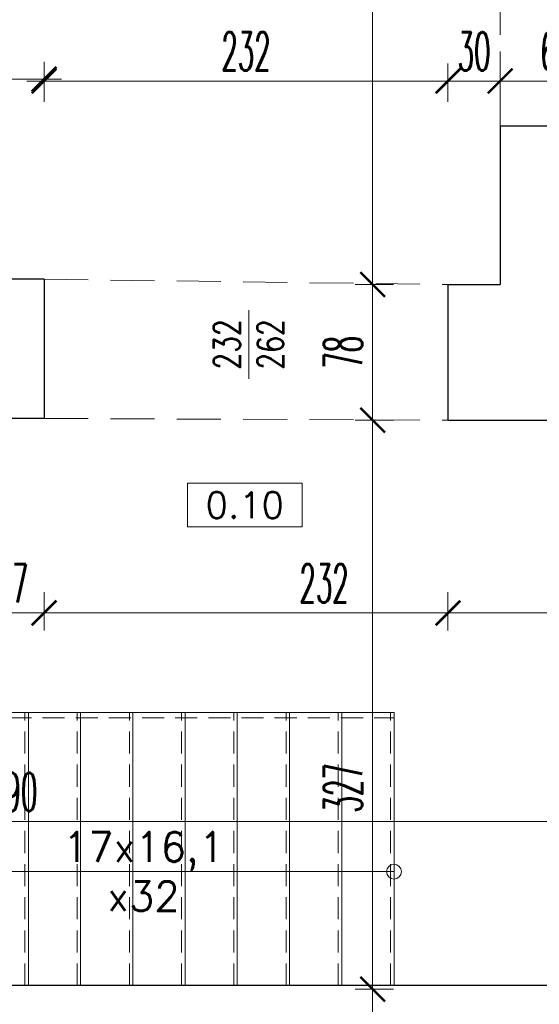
# Model space of a CAD drawing. Header units: millimetres. Extents: x -5207 to 173417, y -28809 to -6400.
# Tile 244 of 256: x 9369 to 9668, y -12115 to -11549. Entities that reach past the tile are written whole.
import ezdxf

# ---------------------------------------------------------------- set-up
doc = ezdxf.new("R2010")
doc.units = ezdxf.units.MM
doc.linetypes.add('HIDDEN', pattern=[9.525, 6.35, -3.175])
for name, color, linetype, lineweight in [('m_cienka', 6, 'Continuous', 5), ('m_tekst', 7, 'Continuous', 13), ('m_wymiary', 1, 'Continuous', 9), ('m_ściany', 90, 'Continuous', 30)]:
    doc.layers.add(name, color=color, linetype=linetype, lineweight=lineweight)
doc.styles.add('ROMANS', font='Romans.shx', dxfattribs={"height": 0.2})
doc.styles.add('styl1', font='simplex.shx', dxfattribs={"width": 0.75})
doc.styles.add('WYM', font='simplex.shx', dxfattribs={"width": 0.5})
doc.styles.add('XFINE', font='tahoma.ttf')
doc.dimstyles.new('ZOL_3DPROJEKT100', dxfattribs={"dimscale": 2, "dimtxt": 10, "dimasz": 5, "dimexe": 0, "dimexo": 0, "dimgap": 3, "dimtad": 1, "dimdec": 1, "dimrnd": 0.5, "dimdsep": 46, "dimtxsty": 'WYM', "dimblk1": 'YARA', "dimblk2": 'YARA', "dimsah": 1, "dimcen": 1.2, "dimdle": 6, "dimclrd": 1, "dimclre": 250, "dimclrt": 7, "dimadec": 1, "dimazin": 0, "dimtfac": 1, "dimtdec": 1, "dimtix": 1, "dimtmove": 2, "dimatfit": 3, "dimldrblk": 'WW', "dimfxl": 1, "dimfxlon": 1, "dimtolj": 1, "dimtzin": 0, "dimlwd": -1, "dimlwe": 0, "dimarcsym": 0})

# ---------------------------------------------------------------- blocks, each defined once
blk = doc.blocks.new('DIMTICK')
for p, q in [((0, 1), (0, -1)), ((-1, 0), (1, 0))]:
    blk.add_line(p, q)
at = {"const_width": 0.141}
blk.add_lwpolyline([(0.707, 0.707), (-0.707, -0.707)], dxfattribs=at)
blk = doc.blocks.new('YARA')
at = {"layer": 'm_wymiary'}
blk.add_blockref('DIMTICK', (0, 0), dxfattribs=at)
blk = doc.blocks.new('*D4326')
at = {"layer": 'Defpoints', "color": 0, "ltscale": 2, "transparency": 16777216}
for p in [(15193.45, -9604.17), (15193.45, -11684.77), (8808.45, -11688.27)]:
    blk.add_point(p, dxfattribs=at)
at = {"layer": 'm_wymiary', "color": 250, "linetype": 'HIDDEN', "lineweight": 0, "ltscale": 2, "transparency": 16777216}
for p, q in [((8808.45, -9616.17), (8808.45, -9604.17)), ((15193.45, -9616.17), (15193.45, -9604.17))]:
    blk.add_line(p, q, dxfattribs=at)
at = {"layer": 'm_wymiary', "color": 1, "ltscale": 2, "transparency": 16777216}
blk.add_line((8818.45, -9604.17), (15183.45, -9604.17), dxfattribs=at)
at = {"layer": 'm_wymiary', "color": 1, "ltscale": 2, "transparency": 16777216, "xscale": 10, "yscale": 10, "zscale": 10, "rotation": 180}
blk.add_blockref('YARA', (8808.45, -9604.17), dxfattribs=at)
at = {"layer": 'm_wymiary', "color": 1, "ltscale": 2, "transparency": 16777216, "xscale": 10, "yscale": 10, "zscale": 10}
blk.add_blockref('YARA', (15193.45, -9604.17), dxfattribs=at)
at = {"layer": 'm_wymiary', "color": 7, "ltscale": 2, "transparency": 16777216, "insert": (12000.95, -9587.17), "char_height": 22, "attachment_point": 5, "style": 'WYM'}
blk.add_mtext('\\A1;6385', dxfattribs=at)
blk = doc.blocks.new('WW')
at = {"ltscale": 2}
for p, q in [((3, 3), (-3, -3)), ((0, -3), (0, 3)), ((-6.31, 0), (6.1, 0))]:
    blk.add_line(p, q, dxfattribs=at)
blk = doc.blocks.new('*D4366')
at = {"layer": 'Defpoints', "color": 0, "ltscale": 2, "transparency": 16777216}
for p in [(9987.45, -10487.27), (8562.62, -11688.27), (8808.45, -11688.27)]:
    blk.add_point(p, dxfattribs=at)
at = {"layer": 'm_wymiary', "color": 250, "linetype": 'HIDDEN', "lineweight": 0, "ltscale": 2, "transparency": 16777216}
for p, q in [((8574.62, -10487.27), (8562.62, -10487.27)), ((8574.62, -11688.27), (8562.62, -11688.27))]:
    blk.add_line(p, q, dxfattribs=at)
at = {"layer": 'm_wymiary', "color": 1, "ltscale": 2, "transparency": 16777216}
blk.add_line((8562.62, -10497.27), (8562.62, -11678.27), dxfattribs=at)
at = {"layer": 'm_wymiary', "color": 1, "ltscale": 2, "transparency": 16777216, "xscale": 10, "yscale": 10, "zscale": 10}
for p, rotation in [((8562.62, -10487.27), 90), ((8562.62, -11688.27), 270)]:
    blk.add_blockref('YARA', p, dxfattribs=dict(at, rotation=rotation))
at = {"layer": 'm_wymiary', "color": 7, "ltscale": 2, "transparency": 16777216, "insert": (8545.62, -11087.77), "char_height": 22, "attachment_point": 5, "rotation": 90, "style": 'WYM'}
blk.add_mtext('\\A1;1201', dxfattribs=at)
blk = doc.blocks.new('*D4369')
at = {"layer": 'Defpoints', "color": 0, "ltscale": 2, "transparency": 16777216}
for p in [(9987.45, -9859.27), (8512.62, -13404.27), (9987.45, -13404.27)]:
    blk.add_point(p, dxfattribs=at)
at = {"layer": 'm_wymiary', "color": 250, "linetype": 'HIDDEN', "lineweight": 0, "ltscale": 2, "transparency": 16777216}
for p, q in [((8524.62, -9859.27), (8512.62, -9859.27)), ((8524.62, -13404.27), (8512.62, -13404.27))]:
    blk.add_line(p, q, dxfattribs=at)
at = {"layer": 'm_wymiary', "color": 1, "ltscale": 2, "transparency": 16777216}
blk.add_line((8512.62, -9869.27), (8512.62, -13394.27), dxfattribs=at)
at = {"layer": 'm_wymiary', "color": 1, "ltscale": 2, "transparency": 16777216, "xscale": 10, "yscale": 10, "zscale": 10}
for p, rotation in [((8512.62, -9859.27), 90), ((8512.62, -13404.27), 270)]:
    blk.add_blockref('YARA', p, dxfattribs=dict(at, rotation=rotation))
at = {"layer": 'm_wymiary', "color": 7, "ltscale": 2, "transparency": 16777216, "insert": (8495.62, -11631.77), "char_height": 22, "attachment_point": 5, "rotation": 90, "style": 'WYM'}
blk.add_mtext('\\A1;3545', dxfattribs=at)
blk = doc.blocks.new('*D4520')
at = {"layer": 'Defpoints', "color": 0, "ltscale": 2, "transparency": 16777216}
for p in [(8808.45, -11811.8), (15193.45, -11811.8), (15193.45, -13710.98)]:
    blk.add_point(p, dxfattribs=at)
at = {"layer": 'm_wymiary', "color": 250, "linetype": 'HIDDEN', "lineweight": 0, "ltscale": 2, "transparency": 16777216}
for p, q in [((8808.45, -13698.98), (8808.45, -13710.98)), ((15193.45, -13698.98), (15193.45, -13710.98))]:
    blk.add_line(p, q, dxfattribs=at)
at = {"layer": 'm_wymiary', "color": 1, "ltscale": 2, "transparency": 16777216}
blk.add_line((8818.45, -13710.98), (15183.45, -13710.98), dxfattribs=at)
at = {"layer": 'm_wymiary', "color": 1, "ltscale": 2, "transparency": 16777216, "xscale": 10, "yscale": 10, "zscale": 10, "rotation": 180}
blk.add_blockref('YARA', (8808.45, -13710.98), dxfattribs=at)
at = {"layer": 'm_wymiary', "color": 1, "ltscale": 2, "transparency": 16777216, "xscale": 10, "yscale": 10, "zscale": 10}
blk.add_blockref('YARA', (15193.45, -13710.98), dxfattribs=at)
at = {"layer": 'm_wymiary', "color": 7, "ltscale": 2, "transparency": 16777216, "insert": (12000.95, -13693.98), "char_height": 22, "attachment_point": 5, "style": 'WYM'}
blk.add_mtext('\\A1;6385', dxfattribs=at)
blk = doc.blocks.new('*D4557')
at = {"layer": 'Defpoints', "color": 0, "ltscale": 2, "transparency": 16777216}
for p in [(9615.45, -11778.27), (9775.45, -11778.27), (9615.45, -11890.08)]:
    blk.add_point(p, dxfattribs=at)
at = {"layer": 'm_wymiary', "color": 250, "linetype": 'HIDDEN', "lineweight": 0, "ltscale": 2, "transparency": 16777216}
for p, q in [((9615.45, -11878.08), (9615.45, -11890.08)), ((9775.45, -11878.08), (9775.45, -11890.08))]:
    blk.add_line(p, q, dxfattribs=at)
at = {"layer": 'm_wymiary', "color": 1, "ltscale": 2, "transparency": 16777216}
blk.add_line((9765.45, -11890.08), (9625.45, -11890.08), dxfattribs=at)
at = {"layer": 'm_wymiary', "color": 1, "ltscale": 2, "transparency": 16777216, "xscale": 10, "yscale": 10, "zscale": 10, "rotation": 180}
blk.add_blockref('YARA', (9615.45, -11890.08), dxfattribs=at)
at = {"layer": 'm_wymiary', "color": 1, "ltscale": 2, "transparency": 16777216, "xscale": 10, "yscale": 10, "zscale": 10}
blk.add_blockref('YARA', (9775.45, -11890.08), dxfattribs=at)
at = {"layer": 'm_wymiary', "color": 7, "ltscale": 2, "transparency": 16777216, "insert": (9695.45, -11873.08), "char_height": 22, "attachment_point": 5, "style": 'WYM'}
blk.add_mtext('\\A1;160', dxfattribs=at)
blk = doc.blocks.new('*D4558')
at = {"layer": 'Defpoints', "color": 0, "ltscale": 2, "transparency": 16777216}
for p in [(9383.45, -11778.27), (9615.45, -11778.27), (9383.45, -11890.08)]:
    blk.add_point(p, dxfattribs=at)
at = {"layer": 'm_wymiary', "color": 250, "linetype": 'HIDDEN', "lineweight": 0, "ltscale": 2, "transparency": 16777216}
for p, q in [((9383.45, -11878.08), (9383.45, -11890.08)), ((9615.45, -11878.08), (9615.45, -11890.08))]:
    blk.add_line(p, q, dxfattribs=at)
at = {"layer": 'm_wymiary', "color": 1, "ltscale": 2, "transparency": 16777216}
blk.add_line((9605.45, -11890.08), (9393.45, -11890.08), dxfattribs=at)
at = {"layer": 'm_wymiary', "color": 1, "ltscale": 2, "transparency": 16777216, "xscale": 10, "yscale": 10, "zscale": 10, "rotation": 180}
blk.add_blockref('YARA', (9383.45, -11890.08), dxfattribs=at)
at = {"layer": 'm_wymiary', "color": 1, "ltscale": 2, "transparency": 16777216, "xscale": 10, "yscale": 10, "zscale": 10}
blk.add_blockref('YARA', (9615.45, -11890.08), dxfattribs=at)
at = {"layer": 'm_wymiary', "color": 7, "ltscale": 2, "transparency": 16777216, "insert": (9544.31, -11873.08), "char_height": 22, "attachment_point": 5, "style": 'WYM'}
blk.add_mtext('\\A1;232', dxfattribs=at)
blk = doc.blocks.new('*D4559')
at = {"layer": 'Defpoints', "color": 0, "ltscale": 2, "transparency": 16777216}
for p in [(9346.45, -11778.27), (9383.45, -11778.27), (9346.45, -11890.08)]:
    blk.add_point(p, dxfattribs=at)
at = {"layer": 'm_wymiary', "color": 250, "linetype": 'HIDDEN', "lineweight": 0, "ltscale": 2, "transparency": 16777216}
for p, q in [((9346.45, -11878.08), (9346.45, -11890.08)), ((9383.45, -11878.08), (9383.45, -11890.08))]:
    blk.add_line(p, q, dxfattribs=at)
at = {"layer": 'm_wymiary', "color": 1, "ltscale": 2, "transparency": 16777216}
blk.add_line((9373.45, -11890.08), (9356.45, -11890.08), dxfattribs=at)
at = {"layer": 'm_wymiary', "color": 1, "ltscale": 2, "transparency": 16777216, "xscale": 10, "yscale": 10, "zscale": 10, "rotation": 180}
blk.add_blockref('YARA', (9346.45, -11890.08), dxfattribs=at)
at = {"layer": 'm_wymiary', "color": 1, "ltscale": 2, "transparency": 16777216, "xscale": 10, "yscale": 10, "zscale": 10}
blk.add_blockref('YARA', (9383.45, -11890.08), dxfattribs=at)
at = {"layer": 'm_wymiary', "color": 7, "ltscale": 2, "transparency": 16777216, "insert": (9364.95, -11873.08), "char_height": 22, "attachment_point": 5, "style": 'WYM'}
blk.add_mtext('\\A1;37', dxfattribs=at)
blk = doc.blocks.new('*D4866')
at = {"layer": 'Defpoints', "color": 0, "ltscale": 2, "transparency": 16777216}
for p in [(9383.45, -11583.34), (9192.45, -11698.27), (9383.45, -11698.27)]:
    blk.add_point(p, dxfattribs=at)
at = {"layer": 'm_wymiary', "color": 250, "linetype": 'HIDDEN', "lineweight": 0, "ltscale": 2, "transparency": 16777216}
for p, q in [((9192.45, -11595.34), (9192.45, -11583.34)), ((9383.45, -11595.34), (9383.45, -11583.34))]:
    blk.add_line(p, q, dxfattribs=at)
at = {"layer": 'm_wymiary', "color": 1, "ltscale": 2, "transparency": 16777216}
blk.add_line((9202.45, -11583.34), (9373.45, -11583.34), dxfattribs=at)
at = {"layer": 'm_wymiary', "color": 1, "ltscale": 2, "transparency": 16777216, "xscale": 10, "yscale": 10, "zscale": 10, "rotation": 180}
blk.add_blockref('YARA', (9192.45, -11583.34), dxfattribs=at)
at = {"layer": 'm_wymiary', "color": 1, "ltscale": 2, "transparency": 16777216, "xscale": 10, "yscale": 10, "zscale": 10}
blk.add_blockref('YARA', (9383.45, -11583.34), dxfattribs=at)
at = {"layer": 'm_wymiary', "color": 7, "ltscale": 2, "transparency": 16777216, "insert": (9287.95, -11566.34), "char_height": 22, "attachment_point": 5, "style": 'WYM'}
blk.add_mtext('\\A1;191', dxfattribs=at)
blk = doc.blocks.new('*D4867')
at = {"layer": 'Defpoints', "color": 0, "ltscale": 2, "transparency": 16777216}
for p in [(9615.45, -11584.34), (9383.45, -11698.27), (9615.45, -11701.27)]:
    blk.add_point(p, dxfattribs=at)
at = {"layer": 'm_wymiary', "color": 250, "linetype": 'HIDDEN', "lineweight": 0, "ltscale": 2, "transparency": 16777216}
for p, q in [((9383.45, -11596.34), (9383.45, -11584.34)), ((9615.45, -11596.34), (9615.45, -11584.34))]:
    blk.add_line(p, q, dxfattribs=at)
at = {"layer": 'm_wymiary', "color": 1, "ltscale": 2, "transparency": 16777216}
blk.add_line((9393.45, -11584.34), (9605.45, -11584.34), dxfattribs=at)
at = {"layer": 'm_wymiary', "color": 1, "ltscale": 2, "transparency": 16777216, "xscale": 10, "yscale": 10, "zscale": 10, "rotation": 180}
blk.add_blockref('YARA', (9383.45, -11584.34), dxfattribs=at)
at = {"layer": 'm_wymiary', "color": 1, "ltscale": 2, "transparency": 16777216, "xscale": 10, "yscale": 10, "zscale": 10}
blk.add_blockref('YARA', (9615.45, -11584.34), dxfattribs=at)
at = {"layer": 'm_wymiary', "color": 7, "ltscale": 2, "transparency": 16777216, "insert": (9499.45, -11567.34), "char_height": 22, "attachment_point": 5, "style": 'WYM'}
blk.add_mtext('\\A1;232', dxfattribs=at)
blk = doc.blocks.new('*D4868')
at = {"layer": 'Defpoints', "color": 0, "ltscale": 2, "transparency": 16777216}
for p in [(9645.45, -11584.34), (9615.45, -11701.27), (9645.45, -11701.27)]:
    blk.add_point(p, dxfattribs=at)
at = {"layer": 'm_wymiary', "color": 1, "ltscale": 2, "transparency": 16777216}
for p, q in [((9605.45, -11584.34), (9595.45, -11584.34)), ((9615.45, -11584.34), (9645.45, -11584.34)), ((9655.45, -11584.34), (9665.45, -11584.34))]:
    blk.add_line(p, q, dxfattribs=at)
at = {"layer": 'm_wymiary', "color": 250, "linetype": 'HIDDEN', "lineweight": 0, "ltscale": 2, "transparency": 16777216}
for p, q in [((9615.45, -11596.34), (9615.45, -11584.34)), ((9645.45, -11596.34), (9645.45, -11584.34))]:
    blk.add_line(p, q, dxfattribs=at)
at = {"layer": 'm_wymiary', "color": 1, "ltscale": 2, "transparency": 16777216, "xscale": 10, "yscale": 10, "zscale": 10}
blk.add_blockref('YARA', (9615.45, -11584.34), dxfattribs=at)
at = {"layer": 'm_wymiary', "color": 1, "ltscale": 2, "transparency": 16777216, "xscale": 10, "yscale": 10, "zscale": 10, "rotation": 180}
blk.add_blockref('YARA', (9645.45, -11584.34), dxfattribs=at)
at = {"layer": 'm_wymiary', "color": 7, "ltscale": 2, "transparency": 16777216, "insert": (9630.45, -11567.34), "char_height": 22, "attachment_point": 5, "style": 'WYM'}
blk.add_mtext('\\A1;30', dxfattribs=at)
blk = doc.blocks.new('*D4869')
at = {"layer": 'Defpoints', "color": 0, "ltscale": 2, "transparency": 16777216}
for p in [(9710.45, -11584.34), (9645.45, -11701.27), (9710.45, -11701.27)]:
    blk.add_point(p, dxfattribs=at)
at = {"layer": 'm_wymiary', "color": 250, "linetype": 'HIDDEN', "lineweight": 0, "ltscale": 2, "transparency": 16777216}
for p, q in [((9645.45, -11596.34), (9645.45, -11584.34)), ((9710.45, -11596.34), (9710.45, -11584.34))]:
    blk.add_line(p, q, dxfattribs=at)
at = {"layer": 'm_wymiary', "color": 1, "ltscale": 2, "transparency": 16777216}
blk.add_line((9655.45, -11584.34), (9700.45, -11584.34), dxfattribs=at)
at = {"layer": 'm_wymiary', "color": 1, "ltscale": 2, "transparency": 16777216, "xscale": 10, "yscale": 10, "zscale": 10, "rotation": 180}
blk.add_blockref('YARA', (9645.45, -11584.34), dxfattribs=at)
at = {"layer": 'm_wymiary', "color": 1, "ltscale": 2, "transparency": 16777216, "xscale": 10, "yscale": 10, "zscale": 10}
blk.add_blockref('YARA', (9710.45, -11584.34), dxfattribs=at)
at = {"layer": 'm_wymiary', "color": 7, "ltscale": 2, "transparency": 16777216, "insert": (9677.95, -11567.34), "char_height": 22, "attachment_point": 5, "style": 'WYM'}
blk.add_mtext('\\A1;65', dxfattribs=at)
blk = doc.blocks.new('*D4876')
at = {"layer": 'Defpoints', "color": 0, "ltscale": 2, "transparency": 16777216}
for p in [(9810.45, -12009.92), (8920.45, -12106.27), (9810.45, -12106.27)]:
    blk.add_point(p, dxfattribs=at)
at = {"layer": 'm_wymiary', "color": 250, "linetype": 'HIDDEN', "lineweight": 0, "ltscale": 2, "transparency": 16777216}
for p, q in [((8920.45, -12021.92), (8920.45, -12009.92)), ((9810.45, -12021.92), (9810.45, -12009.92))]:
    blk.add_line(p, q, dxfattribs=at)
at = {"layer": 'm_wymiary', "color": 1, "ltscale": 2, "transparency": 16777216}
blk.add_line((8930.45, -12009.92), (9800.45, -12009.92), dxfattribs=at)
at = {"layer": 'm_wymiary', "color": 1, "ltscale": 2, "transparency": 16777216, "xscale": 10, "yscale": 10, "zscale": 10, "rotation": 180}
blk.add_blockref('YARA', (8920.45, -12009.92), dxfattribs=at)
at = {"layer": 'm_wymiary', "color": 1, "ltscale": 2, "transparency": 16777216, "xscale": 10, "yscale": 10, "zscale": 10}
blk.add_blockref('YARA', (9810.45, -12009.92), dxfattribs=at)
at = {"layer": 'm_wymiary', "color": 7, "ltscale": 2, "transparency": 16777216, "insert": (9365.45, -11992.92), "char_height": 22, "attachment_point": 5, "style": 'WYM'}
blk.add_mtext('\\A1;890', dxfattribs=at)
blk = doc.blocks.new('*D4651')
at = {"layer": 'Defpoints', "color": 0, "ltscale": 2, "transparency": 16777216}
for p in [(9572.17, -12106.27), (9637.93, -12106.27), (9737.45, -12189.27)]:
    blk.add_point(p, dxfattribs=at)
at = {"layer": 'm_wymiary', "color": 250, "linetype": 'HIDDEN', "lineweight": 0, "ltscale": 2, "transparency": 16777216}
for p, q in [((9584.17, -12106.27), (9572.17, -12106.27)), ((9584.17, -12189.27), (9572.17, -12189.27))]:
    blk.add_line(p, q, dxfattribs=at)
at = {"layer": 'm_wymiary', "color": 1, "ltscale": 2, "transparency": 16777216}
blk.add_line((9572.17, -12179.27), (9572.17, -12116.27), dxfattribs=at)
at = {"layer": 'm_wymiary', "color": 1, "ltscale": 2, "transparency": 16777216, "xscale": 10, "yscale": 10, "zscale": 10}
for p, rotation in [((9572.17, -12106.27), 90), ((9572.17, -12189.27), 270)]:
    blk.add_blockref('YARA', p, dxfattribs=dict(at, rotation=rotation))
at = {"layer": 'm_wymiary', "color": 7, "ltscale": 2, "transparency": 16777216, "insert": (9555.17, -12147.77), "char_height": 22, "attachment_point": 5, "rotation": 90, "style": 'WYM'}
blk.add_mtext('\\A1;83', dxfattribs=at)
blk = doc.blocks.new('*D4652')
at = {"layer": 'Defpoints', "color": 0, "ltscale": 2, "transparency": 16777216}
for p in [(9572.17, -11779.27), (9615.45, -11779.27), (9637.93, -12106.27)]:
    blk.add_point(p, dxfattribs=at)
at = {"layer": 'm_wymiary', "color": 250, "linetype": 'HIDDEN', "lineweight": 0, "ltscale": 2, "transparency": 16777216}
for p, q in [((9584.17, -11779.27), (9572.17, -11779.27)), ((9584.17, -12106.27), (9572.17, -12106.27))]:
    blk.add_line(p, q, dxfattribs=at)
at = {"layer": 'm_wymiary', "color": 1, "ltscale": 2, "transparency": 16777216}
blk.add_line((9572.17, -12096.27), (9572.17, -11789.27), dxfattribs=at)
at = {"layer": 'm_wymiary', "color": 1, "ltscale": 2, "transparency": 16777216, "xscale": 10, "yscale": 10, "zscale": 10}
for p, rotation in [((9572.17, -11779.27), 90), ((9572.17, -12106.27), 270)]:
    blk.add_blockref('YARA', p, dxfattribs=dict(at, rotation=rotation))
at = {"layer": 'm_wymiary', "color": 7, "ltscale": 2, "transparency": 16777216, "insert": (9555.17, -11990.61), "char_height": 22, "attachment_point": 5, "rotation": 90, "style": 'WYM'}
blk.add_mtext('\\A1;327', dxfattribs=at)
blk = doc.blocks.new('*D4653')
at = {"layer": 'Defpoints', "color": 0, "ltscale": 2, "transparency": 16777216}
for p in [(9572.17, -11701.27), (9615.45, -11701.27), (9615.45, -11779.27)]:
    blk.add_point(p, dxfattribs=at)
at = {"layer": 'm_wymiary', "color": 250, "linetype": 'HIDDEN', "lineweight": 0, "ltscale": 2, "transparency": 16777216}
for p, q in [((9584.17, -11701.27), (9572.17, -11701.27)), ((9584.17, -11779.27), (9572.17, -11779.27))]:
    blk.add_line(p, q, dxfattribs=at)
at = {"layer": 'm_wymiary', "color": 1, "ltscale": 2, "transparency": 16777216}
blk.add_line((9572.17, -11769.27), (9572.17, -11711.27), dxfattribs=at)
at = {"layer": 'm_wymiary', "color": 1, "ltscale": 2, "transparency": 16777216, "xscale": 10, "yscale": 10, "zscale": 10}
for p, rotation in [((9572.17, -11701.27), 90), ((9572.17, -11779.27), 270)]:
    blk.add_blockref('YARA', p, dxfattribs=dict(at, rotation=rotation))
at = {"layer": 'm_wymiary', "color": 7, "ltscale": 2, "transparency": 16777216, "insert": (9555.17, -11740.27), "char_height": 22, "attachment_point": 5, "rotation": 90, "style": 'WYM'}
blk.add_mtext('\\A1;78', dxfattribs=at)
blk = doc.blocks.new('*D4654')
at = {"layer": 'Defpoints', "color": 0, "ltscale": 2, "transparency": 16777216}
for p in [(9572.17, -11355.27), (9644.45, -11355.27), (9615.45, -11701.27)]:
    blk.add_point(p, dxfattribs=at)
at = {"layer": 'm_wymiary', "color": 250, "linetype": 'HIDDEN', "lineweight": 0, "ltscale": 2, "transparency": 16777216}
for p, q in [((9584.17, -11355.27), (9572.17, -11355.27)), ((9584.17, -11701.27), (9572.17, -11701.27))]:
    blk.add_line(p, q, dxfattribs=at)
at = {"layer": 'm_wymiary', "color": 1, "ltscale": 2, "transparency": 16777216}
blk.add_line((9572.17, -11691.27), (9572.17, -11365.27), dxfattribs=at)
at = {"layer": 'm_wymiary', "color": 1, "ltscale": 2, "transparency": 16777216, "xscale": 10, "yscale": 10, "zscale": 10}
for p, rotation in [((9572.17, -11355.27), 90), ((9572.17, -11701.27), 270)]:
    blk.add_blockref('YARA', p, dxfattribs=dict(at, rotation=rotation))
at = {"layer": 'm_wymiary', "color": 7, "ltscale": 2, "transparency": 16777216, "insert": (9555.17, -11528.27), "char_height": 22, "attachment_point": 5, "rotation": 90, "style": 'WYM'}
blk.add_mtext('\\A1;346', dxfattribs=at)

msp = doc.modelspace()

# ---------------------------------------------------------------- linework, layer by layer
at = {"layer": 'm_cienka', "linetype": 'HIDDEN', "ltscale": 3}
msp.add_line((9645.447, -11367.2708), (9645.447, -11610.2708), dxfattribs=at)
at = {"layer": 'm_cienka', "linetype": 'HIDDEN', "ltscale": 4}
for p, q in [((9383.447, -11698.2708), (9615.447, -11701.2708)), ((9383.447, -11778.2708), (9615.447, -11779.2708))]:
    msp.add_line(p, q, dxfattribs=at)
at = {"layer": 'm_cienka', "ltscale": 2}
for p, q in [((9500.998, -11715.9554), (9500.998, -11755.5062)), ((9344.447, -11947.2708), (9584.447, -11947.2708)), ((9374.447, -12104.2708), (9374.447, -11947.2708)), ((9404.447, -12104.2708), (9404.447, -11947.2708)), ((9434.447, -12104.2708), (9434.447, -11947.2708)), ((9464.447, -12104.2708), (9464.447, -11947.2708)), ((9494.447, -12104.2708), (9494.447, -11947.2708)), ((9524.447, -12104.2708), (9524.447, -11947.2708)), ((9554.447, -12104.2708), (9554.447, -11947.2708)), ((9584.447, -12104.2708), (9584.447, -11947.2708)), ((9584.447, -12038.7708), (9281.0264, -12038.7708))]:
    msp.add_line(p, q, dxfattribs=at)
at = {"layer": 'm_cienka'}
for p, q in [((9465.7389, -11815.5699), (9465.7389, -11840.5699)), ((9531.7389, -11815.5699), (9465.7389, -11815.5699)), ((9531.7389, -11840.5699), (9531.7389, -11815.5699)), ((9465.7389, -11840.5699), (9531.7389, -11840.5699))]:
    msp.add_line(p, q, dxfattribs=at)
at = {"layer": 'm_cienka', "linetype": 'HIDDEN', "ltscale": 2}
for p, q in [((9344.447, -11950.2708), (9584.447, -11950.2708)), ((9372.447, -12104.2708), (9372.447, -11947.2708)), ((9402.447, -12104.2708), (9402.447, -11947.2708)), ((9432.447, -12104.2708), (9432.447, -11947.2708)), ((9462.447, -12104.2708), (9462.447, -11947.2708)), ((9492.447, -12104.2708), (9492.447, -11947.2708)), ((9522.447, -12104.2708), (9522.447, -11947.2708)), ((9552.447, -12104.2708), (9552.447, -11947.2708)), ((9582.447, -12104.2708), (9582.447, -11947.2708))]:
    msp.add_line(p, q, dxfattribs=at)
at = {"layer": 'm_cienka', "ltscale": 2}
msp.add_circle((9584.447, -12038.7708), 4.2455, dxfattribs=at)
at = {"layer": 'm_ściany', "ltscale": 2}
for p, q in [((9645.447, -11610.2708), (9645.447, -11701.2708)), ((9710.447, -11610.2708), (9645.447, -11610.2708)), ((9383.447, -11698.2708), (9164.447, -11698.2708)), ((9383.447, -11698.2708), (9383.447, -11778.2708)), ((9615.447, -11701.2708), (9615.447, -11779.2708)), ((9615.447, -11701.2708), (9645.447, -11701.2708)), ((9383.447, -11778.2708), (9164.447, -11778.2708)), ((9615.447, -11779.2708), (9775.447, -11779.2708)), ((9810.447, -12104.2708), (8920.447, -12104.2708))]:
    msp.add_line(p, q, dxfattribs=at)

# ---------------------------------------------------------------- texts
at = {"layer": 'm_tekst', "ltscale": 3, "insert": (9500.998, -11735.7308), "char_height": 15, "attachment_point": 5, "rotation": 90, "style": 'styl1'}
msp.add_mtext_dynamic_manual_height_columns('232\\P262', width=53.056571, gutter_width=350, heights=[0], dxfattribs=at)
at = {"layer": 'm_tekst', "insert": (9498.7389, -11828.0699), "char_height": 15, "attachment_point": 5, "style": 'ROMANS'}
msp.add_mtext_dynamic_manual_height_columns('0.10', width=50, gutter_width=1, heights=[0], dxfattribs=at)
at = {"layer": 'm_tekst', "insert": (9440.5872, -12016.0375), "char_height": 17, "attachment_point": 2, "style": 'XFINE'}
msp.add_mtext('{\\Fsimplex|c238;17x16,1\\Px32}', dxfattribs=at)

# ---------------------------------------------------------------- dimensions: what is measured, and where the dimension line sits
at = {"layer": 'm_wymiary', "ltscale": 2}
for base, p1, p2, picture, middle in [((15193.447, -9604.1695), (8808.447, -11688.2708), (15193.447, -11684.7708), '*D4326', (12000.947, -9587.1695)), ((9383.447, -11583.3353), (9192.447, -11698.2708), (9383.447, -11698.2708), '*D4866', (9287.947, -11566.3353)), ((9615.447, -11584.3353), (9383.447, -11698.2708), (9615.447, -11701.2708), '*D4867', (9499.447, -11567.3353)), ((9645.447, -11584.3353), (9615.447, -11701.2708), (9645.447, -11701.2708), '*D4868', (9630.447, -11567.3353)), ((9710.447, -11584.3353), (9645.447, -11701.2708), (9710.447, -11701.2708), '*D4869', (9677.947, -11567.3353)), ((9346.447, -11890.0847), (9383.447, -11778.2708), (9346.447, -11778.2708), '*D4559', (9364.947, -11873.0847)), ((9615.447, -11890.0847), (9775.447, -11778.2708), (9615.447, -11778.2708), '*D4557', (9695.447, -11873.0847)), ((15193.447, -13710.9816), (8808.447, -11811.8005), (15193.447, -11811.8005), '*D4520', (12000.947, -13693.9816)), ((9810.447, -12009.9177), (8920.447, -12106.2708), (9810.447, -12106.2708), '*D4876', (9365.447, -11992.9177))]:
    dim = msp.add_linear_dim(base=base, p1=p1, p2=p2, dimstyle='ZOL_3DPROJEKT100', override={"dimtxt": 11, "dimfxl": 6}, dxfattribs=at)
    dim.commit()
    dim.dimension.update_dxf_attribs({"geometry": picture, "text_midpoint": middle})
for base, p1, p2, picture, middle in [((8512.6202, -13404.2708), (9987.447, -9859.2708), (9987.447, -13404.2708), '*D4369', (8495.6202, -11631.7708)), ((8562.6202, -11688.2708), (9987.447, -10487.2708), (8808.447, -11688.2708), '*D4366', (8545.6202, -11087.7708)), ((9572.1681, -11355.2708), (9615.447, -11701.2708), (9644.447, -11355.2708), '*D4654', (9555.1681, -11528.2708)), ((9572.1681, -11701.2708), (9615.447, -11779.2708), (9615.447, -11701.2708), '*D4653', (9555.1681, -11740.2708)), ((9572.1681, -12106.2708), (9737.447, -12189.2708), (9637.9281, -12106.2708), '*D4651', (9555.1681, -12147.7708))]:
    dim = msp.add_linear_dim(base=base, p1=p1, p2=p2, angle=90, dimstyle='ZOL_3DPROJEKT100', override={"dimtxt": 11, "dimfxl": 6}, dxfattribs=at)
    dim.commit()
    dim.dimension.update_dxf_attribs({"geometry": picture, "text_midpoint": middle})
dim = msp.add_linear_dim(base=(9572.1681, -11779.2708), p1=(9637.9281, -12106.2708), p2=(9615.447, -11779.2708), angle=90, dimstyle='ZOL_3DPROJEKT100', override={"dimtxt": 11, "dimfxl": 6}, dxfattribs=at)
dim.commit()
dim.dimension.update_dxf_attribs({"geometry": '*D4652', "text_midpoint": (9555.1681, -11990.6127), "dimtype": 160})
dim = msp.add_linear_dim(base=(9383.447, -11890.0847), p1=(9615.447, -11778.2708), p2=(9383.447, -11778.2708), dimstyle='ZOL_3DPROJEKT100', override={"dimtxt": 11, "dimfxl": 6}, dxfattribs=at)
dim.commit()
dim.dimension.update_dxf_attribs({"geometry": '*D4558', "text_midpoint": (9544.3077, -11873.0847), "dimtype": 160})

doc.saveas('drawing.dxf')
